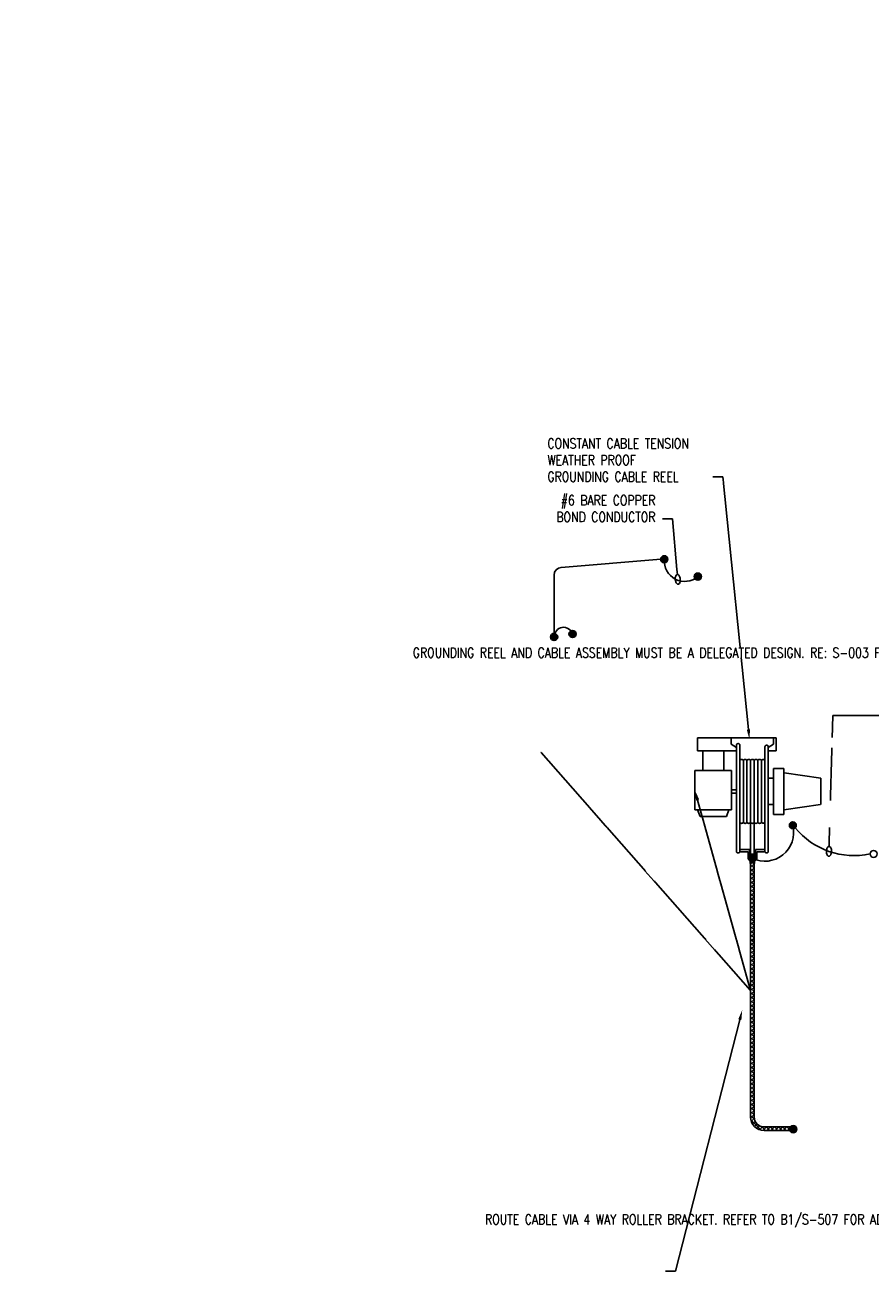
# Model space of a CAD drawing. Header units: inches. Extents: x 0 to 836, y -140 to 53.
# Tile 1 of 10: x 281 to 409, y -135 to 53. Entities that reach past the tile are written whole.
import ezdxf
from ezdxf import colors
from ezdxf.entities.mleader import LeaderData, LeaderLine
from ezdxf.math import Vec2, Vec3

# ---------------------------------------------------------------- set-up
doc = ezdxf.new("R2010")
doc.units = ezdxf.units.IN
doc.header["$MEASUREMENT"] = 0
doc.layers.add('E-ANNO-TEXT', color=2, linetype='Continuous')
doc.layers.add('E-DETL-GRPH', color=3, linetype='Continuous')
doc.styles.add('Annotative', font='romans.shx', dxfattribs={"width": 0.8, "height": 0.125})

# ---------------------------------------------------------------- blocks, each defined once
blk = doc.blocks.new('Loop_2')
at = {"color": 1}
blk.add_line((-0.5, 0), (-1, 0), dxfattribs=at)
blk.add_lwpolyline([(0, 0.25, 0.050817), (-0.2, 0.23, 0.064661), (-0.35, 0.18, 0.10407), (-0.47, 0.08, 0.175425), (-0.5, 0, 0.175425), (-0.47, -0.08, 0.10407), (-0.35, -0.18, 0.064661), (-0.2, -0.23, 0.050817), (0, -0.25, 0.050817), (0.2, -0.23, 0.064661), (0.35, -0.18, 0.10407), (0.47, -0.08, 0.175425), (0.5, 0, 0.175425), (0.47, 0.08, 0.10407), (0.35, 0.18, 0.064661), (0.2, 0.23, 0.050817)], format="xyb", close=True, dxfattribs=at)

msp = doc.modelspace()

# ---------------------------------------------------------------- hatches: boundary and pattern name
at = {"layer": 'E-DETL-GRPH', "lineweight": -3}
h = msp.add_hatch(color=8, dxfattribs=at)
h.dxf.hatch_style = 1
h.paths.add_polyline_path([(378.17, -27.51, 1), (377.09, -27.51, 1)])
h = msp.add_hatch(color=8, dxfattribs=at)
h.dxf.hatch_style = 1
h.paths.add_polyline_path([(383.22, -30.12, 1), (382.15, -30.12, 1)])
h = msp.add_hatch(color=8, dxfattribs=at)
h.dxf.hatch_style = 1
h.paths.add_polyline_path([(361.59, -39.2, 1), (360.52, -39.2, 1)])
h = msp.add_hatch(color=8, dxfattribs=at)
h.dxf.hatch_style = 1
h.paths.add_polyline_path([(364.37, -38.76, 1), (363.3, -38.76, 1)])
h = msp.add_hatch(color=8, dxfattribs=at)
h.dxf.hatch_style = 1
h.paths.add_polyline_path([(397.5, -67.53, 1), (396.45, -67.53, 1)])
h = msp.add_hatch(color=8, dxfattribs=at)
h.dxf.hatch_style = 1
h.paths.add_polyline_path([(396.49, -113.21, -1), (397.56, -113.32, -1)])

# ---------------------------------------------------------------- linework, layer by layer
msp.add_lwpolyline([(361.05, -39.17), (361.05, -29.89, -0.390066), (362.11, -28.74), (377.09, -27.5)], format="xyb", dxfattribs=at)
for centre, radius in [((377.63, -27.51), 0.539), ((382.68, -30.12), 0.539), ((361.05, -39.2), 0.539), ((363.83, -38.76), 0.539), ((396.97, -67.53), 0.526), ((409.12, -71.85), 0.526), ((397.03, -113.26), 0.539)]:
    msp.add_circle(centre, radius, dxfattribs=at)
for centre, radius, start, end in [((380.69, -27.78), 3.07, 174.9572, 310.5408), ((362.48, -39.17), 1.42, 16.8595, 180.9687), ((406.21, -60.55), 11.55, 219.6839, 281.9221)]:
    msp.add_arc(centre, radius, start, end, dxfattribs=at)

# ---------------------------------------------------------------- leaders
at = {"layer": 'E-ANNO-TEXT', "lineweight": -3}
ml = msp.add_multileader_mtext('Standard', dxfattribs=at)
ml.set_content('CONSTANT CABLE TENSION WEATHER PROOF \\PPOWER CABLE REEL', color=256, style='Annotative')
ml.set_leader_properties(color=1, linetype='ByLayer', lineweight=-1)
ml.build(insert=Vec2(0, 0))
ml.multileader.update_dxf_attribs({"text_right_attachment_type": 3, "dogleg_length": 0.13, "arrow_head_size": 1.5, "scale": 12})
ctx = ml.context
ctx.base_point, ctx.scale, ctx.char_height, ctx.arrow_head_size, ctx.landing_gap_size, ctx.plane_origin = Vec3(493.78, 52.11), 12, 1.5, 1.5, 1.08, Vec3(-433.28, -906.37)
ctx.right_attachment, ctx.text_align_type = 3, 2
notes = []
notes.append((ctx, [(1, (1, 1, 0), (522.86, 47.11), (-1, 0), 3.1, [(0, [(523.13, 17.02)], 0, [])])]))
ctx.mtext.insert, ctx.mtext.width, ctx.mtext.defined_height, ctx.mtext.alignment = Vec3(518.68, 52.86), 24.9438, 73.8, 3
ctx.mtext.has_bg_fill, ctx.mtext.bg_color, ctx.mtext.bg_scale_factor, ctx.mtext.bg_transparency, ctx.mtext.use_window_bg_color = 1, -1073741824, 1, 0, 1
ml = msp.add_multileader_mtext('Standard', dxfattribs=at)
ml.set_content('#6 BARE COPPER \\PBOND CONDUCTOR', color=256, style='Annotative')
ml.set_leader_properties(color=1, linetype='ByLayer', lineweight=-1)
ml.set_arrow_properties(name='Loop_2')
ml.build(insert=Vec2(0, 0))
ml.multileader.update_dxf_attribs({"text_right_attachment_type": 3, "dogleg_length": 0.125, "arrow_head_size": 1.5, "scale": 12})
ctx = ml.context
ctx.base_point, ctx.scale, ctx.char_height, ctx.arrow_head_size, ctx.landing_gap_size, ctx.plane_origin = Vec3(358.76, -18.64), 12, 1.5, 1.5, 1.08, Vec3(374.8, -21.42)
ctx.right_attachment, ctx.text_align_type = 3, 2
notes.append((ctx, [(0, (1, 1, 0), (378.88, -21.42), (-1, 0), 1.5, [(0, [(379.66, -30.53)], 0, [])])]))
ctx.mtext.insert, ctx.mtext.alignment, ctx.mtext.flow_direction = Vec3(376.3, -17.89), 3, 5
ml = msp.add_multileader_mtext('Standard', dxfattribs=at)
ml.set_content('MOTOR POWER JUNCTION BOX', color=256, style='Annotative')
ml.set_leader_properties(color=1, linetype='ByLayer', lineweight=-1)
ml.build(insert=Vec2(0, 0))
ml.multileader.update_dxf_attribs({"text_right_attachment_type": 3, "dogleg_length": 0.13, "arrow_head_size": 1.5, "scale": 12})
ctx = ml.context
ctx.base_point, ctx.scale, ctx.char_height, ctx.arrow_head_size, ctx.landing_gap_size, ctx.plane_origin = Vec3(507.88, -85.47), 12, 1.5, 1.5, 1.08, Vec3(-428.12, -995.52)
ctx.right_attachment, ctx.text_align_type = 3, 2
notes.append((ctx, [(1, (1, 1, 0), (524.63, -87.97), (-1, 0), 1.56, [(0, [(529.81, -84.32)], 0, [])])]))
ctx.mtext.insert, ctx.mtext.width, ctx.mtext.defined_height, ctx.mtext.alignment = Vec3(521.99, -84.72), 13.7756, 73.8, 3
ctx.mtext.has_bg_fill, ctx.mtext.bg_color, ctx.mtext.bg_scale_factor, ctx.mtext.bg_transparency, ctx.mtext.use_window_bg_color = 1, -1073741824, 1, 0, 1
for ctx, leaders in notes:
    for number, flags, end, landing, length, lines in leaders:
        leader = LeaderData()
        leader.index, (leader.has_last_leader_line, leader.has_dogleg_vector, leader.attachment_direction) = number, flags
        leader.last_leader_point, leader.dogleg_vector, leader.dogleg_length = Vec3(end), Vec3(landing), length
        for number, points, colour, breaks in lines:
            line = LeaderLine()
            line.index, line.vertices, line.color, line.breaks = number, Vec3.list(points), colors.encode_raw_color(colour), breaks
            leader.lines.append(line)
        ctx.leaders.append(leader)

# ---------------------------------------------------------------- next in the draw order: leaders
ml = msp.add_multileader_mtext('Standard', dxfattribs=at)
ml.set_content('#6 BARE COPPER \\PBOND CONDUCTOR', color=256, style='Annotative')
ml.set_leader_properties(color=1, linetype='ByLayer', lineweight=-1)
ml.set_arrow_properties(name='Loop_2')
ml.build(insert=Vec2(0, 0))
ml.multileader.update_dxf_attribs({"text_right_attachment_type": 3, "dogleg_length": 0.125, "arrow_head_size": 1.5, "scale": 12})
ctx = ml.context
ctx.base_point, ctx.scale, ctx.char_height, ctx.arrow_head_size, ctx.landing_gap_size, ctx.plane_origin = Vec3(422.72, -51.03), 12, 1.5, 1.5, 1.08, Vec3(407.6, -83.26)
ctx.right_attachment, ctx.text_align_type = 3, 2
notes = []
notes.append((ctx, [(1, (1, 1, 0), (403.01, -51.03), (1, 0), 19.71, [(0, [(402.41, -71.46)], 0, [])])]))
ctx.mtext.insert, ctx.mtext.alignment, ctx.mtext.flow_direction = Vec3(440.26, -50.28), 3, 5
ctx.mtext.has_bg_fill, ctx.mtext.bg_color, ctx.mtext.bg_scale_factor, ctx.mtext.bg_transparency, ctx.mtext.use_window_bg_color = 1, -1073741824, 1.25, 0, 1
for ctx, leaders in notes:
    for number, flags, end, landing, length, lines in leaders:
        leader = LeaderData()
        leader.index, (leader.has_last_leader_line, leader.has_dogleg_vector, leader.attachment_direction) = number, flags
        leader.last_leader_point, leader.dogleg_vector, leader.dogleg_length = Vec3(end), Vec3(landing), length
        for number, points, colour, breaks in lines:
            line = LeaderLine()
            line.index, line.vertices, line.color, line.breaks = number, Vec3.list(points), colors.encode_raw_color(colour), breaks
            leader.lines.append(line)
        ctx.leaders.append(leader)

# ---------------------------------------------------------------- next in the draw order: leaders
ml = msp.add_multileader_mtext('Standard', dxfattribs=at)
ml.set_content('JUNCTION BOX,\\PNEMA TYPE 3R (MIN.)', color=256, style='Annotative')
ml.set_leader_properties(color=1, linetype='ByLayer', lineweight=-1)
ml.build(insert=Vec2(0, 0))
ml.multileader.update_dxf_attribs({"text_right_attachment_type": 3, "dogleg_length": 0.13, "arrow_head_size": 1.5, "scale": 12})
ctx = ml.context
ctx.base_point, ctx.scale, ctx.char_height, ctx.arrow_head_size, ctx.landing_gap_size, ctx.plane_origin = Vec3(491.34, -64.83), 12, 1.5, 1.5, 1.08, Vec3(-431.61, -954.75)
ctx.right_attachment, ctx.text_align_type = 3, 2
notes = []
notes.append((ctx, [(1, (1, 1, 0), (517.62, -67.62), (-1, 0), 4.41, [(0, [(526.32, -43.54)], 0, [])])]))
ctx.mtext.insert, ctx.mtext.width, ctx.mtext.defined_height, ctx.mtext.alignment = Vec3(512.13, -63.83), 20.162, 73.8, 3
ctx.mtext.has_bg_fill, ctx.mtext.bg_color, ctx.mtext.bg_scale_factor, ctx.mtext.bg_transparency, ctx.mtext.use_window_bg_color = 1, -1073741824, 1, 0, 1
for ctx, leaders in notes:
    for number, flags, end, landing, length, lines in leaders:
        leader = LeaderData()
        leader.index, (leader.has_last_leader_line, leader.has_dogleg_vector, leader.attachment_direction) = number, flags
        leader.last_leader_point, leader.dogleg_vector, leader.dogleg_length = Vec3(end), Vec3(landing), length
        for number, points, colour, breaks in lines:
            line = LeaderLine()
            line.index, line.vertices, line.color, line.breaks = number, Vec3.list(points), colors.encode_raw_color(colour), breaks
            leader.lines.append(line)
        ctx.leaders.append(leader)

# ---------------------------------------------------------------- next in the draw order: leaders
ml = msp.add_multileader_mtext('Standard', dxfattribs=at)
ml.set_content('PROVIDE WIRE MESH STRAIN RELIEF AT JUNCTION BOX', color=256, style='Annotative')
ml.set_leader_properties(color=1, linetype='ByLayer', lineweight=-1)
ml.build(insert=Vec2(0, 0))
ml.multileader.update_dxf_attribs({"text_right_attachment_type": 3, "dogleg_length": 0.13, "arrow_head_size": 1.5, "scale": 12})
ctx = ml.context
ctx.base_point, ctx.scale, ctx.char_height, ctx.arrow_head_size, ctx.landing_gap_size, ctx.plane_origin = Vec3(491.34, -55.09), 12, 1.5, 1.5, 1.08, Vec3(-443.72, -944.36)
ctx.right_attachment, ctx.text_align_type = 3, 2
notes = []
notes.append((ctx, [(1, (1, 1, 0), (515.03, -60.09), (-1, 0), 3.19, [(0, [(522.44, -40.93)], 0, [])])]))
ctx.mtext.insert, ctx.mtext.width, ctx.mtext.defined_height, ctx.mtext.alignment = Vec3(510.76, -54.34), 18.8783, 73.8, 3
ctx.mtext.has_bg_fill, ctx.mtext.bg_color, ctx.mtext.bg_scale_factor, ctx.mtext.bg_transparency, ctx.mtext.use_window_bg_color = 1, -1073741824, 1, 0, 1
for ctx, leaders in notes:
    for number, flags, end, landing, length, lines in leaders:
        leader = LeaderData()
        leader.index, (leader.has_last_leader_line, leader.has_dogleg_vector, leader.attachment_direction) = number, flags
        leader.last_leader_point, leader.dogleg_vector, leader.dogleg_length = Vec3(end), Vec3(landing), length
        for number, points, colour, breaks in lines:
            line = LeaderLine()
            line.index, line.vertices, line.color, line.breaks = number, Vec3.list(points), colors.encode_raw_color(colour), breaks
            leader.lines.append(line)
        ctx.leaders.append(leader)

# ---------------------------------------------------------------- next in the draw order: leaders
ml = msp.add_multileader_mtext('Standard', dxfattribs=at)
ml.set_content('\\A1;TO SECONDARY GROUNDING RING RE: C1/E-508 FOR CONTINUATION ', color=256, style='Annotative')
ml.set_leader_properties(color=1, linetype='ByLayer', lineweight=-1)
ml.build(insert=Vec2(0, 0))
ml.multileader.update_dxf_attribs({"text_right_attachment_type": 3, "dogleg_length": 0.125, "arrow_head_size": 1.5, "scale": 12})
ctx = ml.context
ctx.base_point, ctx.scale, ctx.char_height, ctx.arrow_head_size, ctx.landing_gap_size, ctx.plane_origin = Vec3(568.8, -55.12), 12, 1.5, 1.5, 1.08, Vec3(-362.81, -969.52)
ctx.right_attachment = 3
notes = []
notes.append((ctx, [(0, (0, 0, 0), (0, 0), (1, 0), 1, [])]))
ctx.mtext.insert, ctx.mtext.width, ctx.mtext.defined_height = Vec3(569.88, -54.37), 17.3511, 4.86
ctx.mtext.has_bg_fill, ctx.mtext.bg_color, ctx.mtext.bg_scale_factor, ctx.mtext.bg_transparency, ctx.mtext.use_window_bg_color = 1, -1073741824, 1, 0, 1
ml = msp.add_multileader_mtext('Standard', dxfattribs=at)
ml.set_content('FLEXIBLE METALLIC CONDUIT', color=256, style='Annotative')
ml.set_leader_properties(color=1, linetype='ByLayer', lineweight=-1)
ml.build(insert=Vec2(0, 0))
ml.multileader.update_dxf_attribs({"text_right_attachment_type": 3, "dogleg_length": 0.13, "arrow_head_size": 1.5, "scale": 12})
ctx = ml.context
ctx.base_point, ctx.scale, ctx.char_height, ctx.arrow_head_size, ctx.landing_gap_size, ctx.plane_origin = Vec3(500.09, -75.11), 12, 1.5, 1.5, 1.08, Vec3(-428.01, -969.9)
ctx.right_attachment, ctx.text_align_type = 3, 2
notes.append((ctx, [(1, (1, 1, 0), (521.06, -77.61), (-1, 0), 2.07, [(1, [(530.05, -58.69), (529.79, -76.53)], 0, [])])]))
ctx.mtext.insert, ctx.mtext.width, ctx.mtext.defined_height, ctx.mtext.alignment = Vec3(517.92, -74.36), 17.2392, 4, 3
ctx.mtext.has_bg_fill, ctx.mtext.bg_color, ctx.mtext.bg_scale_factor, ctx.mtext.bg_transparency, ctx.mtext.use_window_bg_color = 1, -1073741824, 1, 0, 1
for ctx, leaders in notes:
    for number, flags, end, landing, length, lines in leaders:
        leader = LeaderData()
        leader.index, (leader.has_last_leader_line, leader.has_dogleg_vector, leader.attachment_direction) = number, flags
        leader.last_leader_point, leader.dogleg_vector, leader.dogleg_length = Vec3(end), Vec3(landing), length
        for number, points, colour, breaks in lines:
            line = LeaderLine()
            line.index, line.vertices, line.color, line.breaks = number, Vec3.list(points), colors.encode_raw_color(colour), breaks
            leader.lines.append(line)
        ctx.leaders.append(leader)

# ---------------------------------------------------------------- next in the draw order: hatches: boundary and pattern name
at = {"layer": 'E-DETL-GRPH', "lineweight": -3}
h = msp.add_hatch(color=8, dxfattribs=at)
h.dxf.hatch_style = 1
h.paths.add_polyline_path([(397.5, -67.53, 1), (396.45, -67.53, 1)])
h = msp.add_hatch(color=8, dxfattribs=at)
h.dxf.hatch_style = 1
h.paths.add_polyline_path([(391.39, -72.51, 1), (390.34, -72.51, 1)])

# ---------------------------------------------------------------- next in the draw order: linework, layer by layer
for p, q in [((394.46, -54.37), (382.63, -54.37)), ((382.63, -54.37), (382.63, -56.34)), ((387.71, -54.37), (387.71, -55.35)), ((394.06, -54.37), (394.06, -55.35)), ((394.46, -54.37), (394.46, -56.34)), ((388.49, -55.85), (387.71, -55.35)), ((388.49, -55.43), (388.49, -71.51)), ((388.99, -71.51), (388.99, -55.43)), ((392.78, -55.69), (392.78, -71.51)), ((393.27, -55.85), (394.06, -55.35)), ((393.27, -71.51), (393.27, -55.69)), ((382.63, -56.34), (388.49, -56.34)), ((383.42, -56.34), (383.42, -59.3)), ((386.57, -56.34), (386.57, -59.3)), ((389.53, -57.81), (389.53, -67.02)), ((390.07, -67.02), (390.07, -57.81)), ((390.61, -57.81), (390.61, -71.72)), ((391.15, -71.72), (391.15, -57.81)), ((391.7, -57.81), (391.7, -67.02)), ((392.24, -67.02), (392.24, -57.84)), ((394.46, -56.34), (393.25, -56.34)), ((382.24, -59.3), (382.24, -65.23)), ((387.76, -59.3), (382.24, -59.3)), ((387.76, -65.23), (387.76, -59.3)), ((394.06, -65.89), (394.06, -58.97)), ((395.64, -58.97), (394.06, -58.97)), ((395.64, -65.89), (395.64, -58.97)), ((395.67, -59.63), (401.16, -60.45)), ((394.06, -60.46), (393.27, -60.46)), ((401.16, -60.45), (401.16, -64.41)), ((387.76, -62.18), (388.49, -62.18)), ((387.76, -62.68), (388.49, -62.68)), ((382.24, -65.23), (387.76, -65.23)), ((383.03, -66.21), (382.63, -65.23)), ((386.97, -66.21), (387.36, -65.23)), ((394.06, -64.4), (393.27, -64.4)), ((395.64, -65.23), (401.13, -64.41)), ((386.97, -66.21), (383.03, -66.21)), ((395.64, -65.89), (394.06, -65.89)), ((388.99, -71.18), (390.44, -71.18)), ((390.44, -71.18), (390.44, -72.66)), ((392.78, -71.18), (391.33, -71.18)), ((391.33, -71.18), (391.33, -72.66)), ((388.99, -71.51), (390.24, -71.51)), ((390.24, -71.51), (390.24, -72.66)), ((390.44, -72.66), (390.24, -72.66)), ((390.55, -71.8), (390.55, -73.28)), ((391.22, -71.8), (391.22, -73.28)), ((391.53, -72.66), (391.33, -72.66)), ((392.78, -71.51), (391.53, -71.51)), ((391.53, -71.51), (391.53, -72.66))]:
    msp.add_line(p, q, dxfattribs=at)
for points in [[(388.99, -55.43, 0.059372), (388.98, -55.39, 0.056924), (388.96, -55.36, 0.05343), (388.93, -55.32, 0.049731), (388.9, -55.29, 0.046464), (388.86, -55.27, 0.043989), (388.81, -55.25, 0.042469), (388.77, -55.24, 0.041958), (388.72, -55.24, 0.042469), (388.67, -55.25, 0.043989), (388.62, -55.27, 0.046464), (388.58, -55.29, 0.049731), (388.55, -55.32, 0.05343), (388.52, -55.36, 0.056924), (388.5, -55.39, 0.059372), (388.49, -55.43, 0.059372)], [(393.27, -55.69, 0.059372), (393.26, -55.65, 0.056924), (393.25, -55.61, 0.05343), (393.22, -55.57, 0.049731), (393.19, -55.54, 0.046464), (393.15, -55.52, 0.043989), (393.1, -55.5, 0.042469), (393.05, -55.5, 0.041958), (393, -55.5, 0.042469), (392.95, -55.5, 0.043989), (392.91, -55.52, 0.046464), (392.87, -55.54, 0.049731), (392.83, -55.57, 0.05343), (392.81, -55.61, 0.056924), (392.79, -55.65, 0.059372), (392.78, -55.69, 0.059372)], [(389.53, -57.81, 0.058305), (389.51, -57.76, 0.055226), (389.49, -57.72, 0.051535), (389.46, -57.69, 0.047994), (389.41, -57.66, 0.045095), (389.36, -57.63, 0.043088), (389.31, -57.62, 0.042071), (389.26, -57.62, 0.042071), (389.2, -57.62, 0.043088), (389.15, -57.63, 0.045095), (389.1, -57.66, 0.047994), (389.06, -57.69, 0.051535), (389.03, -57.72, 0.055226), (389, -57.76, 0.058305), (388.99, -57.81, 0.058305)], [(390.07, -57.81, 0.058305), (390.06, -57.76, 0.055226), (390.03, -57.72, 0.051535), (390, -57.69, 0.047994), (389.96, -57.66, 0.045095), (389.91, -57.63, 0.043088), (389.85, -57.62, 0.042071), (389.8, -57.62, 0.042071), (389.74, -57.62, 0.043088), (389.69, -57.63, 0.045095), (389.64, -57.66, 0.047994), (389.6, -57.69, 0.051535), (389.57, -57.72, 0.055226), (389.54, -57.76, 0.058305), (389.53, -57.81, 0.058305)], [(390.61, -57.81, 0.058305), (390.6, -57.76, 0.055226), (390.57, -57.72, 0.051535), (390.54, -57.69, 0.047994), (390.5, -57.66, 0.045095), (390.45, -57.63, 0.043088), (390.4, -57.62, 0.042071), (390.34, -57.62, 0.042071), (390.29, -57.62, 0.043088), (390.23, -57.63, 0.045095), (390.19, -57.66, 0.047994), (390.14, -57.69, 0.051535), (390.11, -57.72, 0.055226), (390.09, -57.76, 0.058305), (390.07, -57.81, 0.058305)], [(391.15, -57.81, 0.058305), (391.14, -57.76, 0.055226), (391.12, -57.72, 0.051535), (391.08, -57.69, 0.047994), (391.04, -57.66, 0.045095), (390.99, -57.63, 0.043088), (390.94, -57.62, 0.042071), (390.88, -57.62, 0.042071), (390.83, -57.62, 0.043088), (390.78, -57.63, 0.045095), (390.73, -57.66, 0.047994), (390.69, -57.69, 0.051535), (390.65, -57.72, 0.055226), (390.63, -57.76, 0.058305), (390.61, -57.81, 0.058305)], [(391.7, -57.81, 0.058305), (391.68, -57.76, 0.055226), (391.66, -57.72, 0.051535), (391.62, -57.69, 0.047994), (391.58, -57.66, 0.045095), (391.53, -57.63, 0.043088), (391.48, -57.62, 0.042071), (391.43, -57.62, 0.042071), (391.37, -57.62, 0.043088), (391.32, -57.63, 0.045095), (391.27, -57.66, 0.047994), (391.23, -57.69, 0.051535), (391.19, -57.72, 0.055226), (391.17, -57.76, 0.058305), (391.15, -57.81, 0.058305)], [(392.24, -57.81, 0.058305), (392.22, -57.76, 0.055226), (392.2, -57.72, 0.051535), (392.16, -57.69, 0.047994), (392.12, -57.66, 0.045095), (392.07, -57.63, 0.043088), (392.02, -57.62, 0.042071), (391.97, -57.62, 0.042071), (391.91, -57.62, 0.043088), (391.86, -57.63, 0.045095), (391.81, -57.66, 0.047994), (391.77, -57.69, 0.051535), (391.74, -57.72, 0.055226), (391.71, -57.76, 0.058305), (391.7, -57.81, 0.058305)], [(392.78, -57.84, 0.058305), (392.77, -57.8, 0.055226), (392.74, -57.76, 0.051535), (392.71, -57.72, 0.047994), (392.66, -57.69, 0.045095), (392.62, -57.67, 0.043088), (392.56, -57.65, 0.042071), (392.51, -57.65, 0.042071), (392.45, -57.65, 0.043088), (392.4, -57.67, 0.045095), (392.35, -57.69, 0.047994), (392.31, -57.72, 0.051535), (392.28, -57.76, 0.055226), (392.25, -57.8, 0.058305), (392.24, -57.84, 0.058305)], [(389.53, -67.05, -0.058305), (389.51, -67.1, -0.055226), (389.49, -67.14, -0.051535), (389.46, -67.18, -0.047994), (389.41, -67.21, -0.045095), (389.36, -67.23, -0.043088), (389.31, -67.24, -0.042071), (389.26, -67.25, -0.042071), (389.2, -67.24, -0.043088), (389.15, -67.23, -0.045095), (389.1, -67.21, -0.047994), (389.06, -67.18, -0.051535), (389.03, -67.14, -0.055226), (389, -67.1, -0.058305), (388.99, -67.05, -0.058305)], [(390.07, -67.05, -0.058305), (390.06, -67.1, -0.055226), (390.03, -67.14, -0.051535), (390, -67.18, -0.047994), (389.96, -67.21, -0.045095), (389.91, -67.23, -0.043088), (389.85, -67.24, -0.042071), (389.8, -67.25, -0.042071), (389.74, -67.24, -0.043088), (389.69, -67.23, -0.045095), (389.64, -67.21, -0.047994), (389.6, -67.18, -0.051535), (389.57, -67.14, -0.055226), (389.54, -67.1, -0.058305), (389.53, -67.05, -0.058305)], [(390.61, -67.05, -0.058305), (390.6, -67.1, -0.055226), (390.57, -67.14, -0.051535), (390.54, -67.18, -0.047994), (390.5, -67.21, -0.045095), (390.45, -67.23, -0.043088), (390.4, -67.24, -0.042071), (390.34, -67.25, -0.042071), (390.29, -67.24, -0.043088), (390.23, -67.23, -0.045095), (390.19, -67.21, -0.047994), (390.14, -67.18, -0.051535), (390.11, -67.14, -0.055226), (390.09, -67.1, -0.058305), (390.07, -67.05, -0.058305)], [(391.15, -67.05, -0.058305), (391.14, -67.1, -0.055226), (391.12, -67.14, -0.051535), (391.08, -67.18, -0.047994), (391.04, -67.21, -0.045095), (390.99, -67.23, -0.043088), (390.94, -67.24, -0.042071), (390.88, -67.25, -0.042071), (390.83, -67.24, -0.043088), (390.78, -67.23, -0.045095), (390.73, -67.21, -0.047994), (390.69, -67.18, -0.051535), (390.65, -67.14, -0.055226), (390.63, -67.1, -0.058305), (390.61, -67.05, -0.058305)], [(391.7, -67.05, -0.058305), (391.68, -67.1, -0.055226), (391.66, -67.14, -0.051535), (391.62, -67.18, -0.047994), (391.58, -67.21, -0.045095), (391.53, -67.23, -0.043088), (391.48, -67.24, -0.042071), (391.43, -67.25, -0.042071), (391.37, -67.24, -0.043088), (391.32, -67.23, -0.045095), (391.27, -67.21, -0.047994), (391.23, -67.18, -0.051535), (391.19, -67.14, -0.055226), (391.17, -67.1, -0.058305), (391.15, -67.05, -0.058305)], [(392.24, -67.05, -0.058305), (392.22, -67.1, -0.055226), (392.2, -67.14, -0.051535), (392.16, -67.18, -0.047994), (392.12, -67.21, -0.045095), (392.07, -67.23, -0.043088), (392.02, -67.24, -0.042071), (391.97, -67.25, -0.042071), (391.91, -67.24, -0.043088), (391.86, -67.23, -0.045095), (391.81, -67.21, -0.047994), (391.77, -67.18, -0.051535), (391.74, -67.14, -0.055226), (391.71, -67.1, -0.058305), (391.7, -67.05, -0.058305)], [(392.78, -67.02, -0.058305), (392.77, -67.06, -0.055226), (392.74, -67.1, -0.051535), (392.71, -67.14, -0.047994), (392.66, -67.17, -0.045095), (392.62, -67.19, -0.043088), (392.56, -67.21, -0.042071), (392.51, -67.21, -0.042071), (392.45, -67.21, -0.043088), (392.4, -67.19, -0.045095), (392.35, -67.17, -0.047994), (392.31, -67.14, -0.051535), (392.28, -67.1, -0.055226), (392.25, -67.06, -0.058305), (392.24, -67.02, -0.058305)], [(390.55, -71.8, 0.052334), (390.58, -71.85, 0.048901), (390.63, -71.9, 0.045697), (390.68, -71.94, 0.043107), (390.75, -71.96, 0.041322), (390.81, -71.98, 0.040418), (390.88, -71.99, 0.040418), (390.95, -71.98, 0.041322), (391.02, -71.96, 0.043107), (391.09, -71.94, 0.045697), (391.14, -71.9, 0.048901), (391.19, -71.85, 0.052334), (391.22, -71.8, 0.052334)], [(390.55, -73.28, -0.052334), (390.58, -73.23, -0.048901), (390.63, -73.19, -0.045697), (390.68, -73.15, -0.043107), (390.75, -73.12, -0.041322), (390.81, -73.1, -0.040418), (390.88, -73.1, -0.040418), (390.95, -73.1, -0.041322), (391.02, -73.12, -0.043107), (391.09, -73.15, -0.045697), (391.14, -73.19, -0.048901), (391.19, -73.23, -0.052334), (391.22, -73.28, -0.052334)], [(391.15, -71.72, -0.058305), (391.14, -71.76, -0.055226), (391.12, -71.8, -0.051535), (391.08, -71.84, -0.047994), (391.04, -71.87, -0.045095), (390.99, -71.89, -0.043088), (390.94, -71.9, -0.042071), (390.88, -71.91, -0.042071), (390.83, -71.9, -0.043088), (390.78, -71.89, -0.045095), (390.73, -71.87, -0.047994), (390.69, -71.84, -0.051535), (390.65, -71.8, -0.055226), (390.63, -71.76, -0.058305), (390.61, -71.72, -0.058305)], [(393.27, -71.51, -0.059372), (393.26, -71.55, -0.056924), (393.25, -71.59, -0.05343), (393.22, -71.62, -0.049731), (393.19, -71.65, -0.046464), (393.15, -71.68, -0.043989), (393.1, -71.69, -0.042469), (393.05, -71.7, -0.041958), (393, -71.7, -0.042469), (392.95, -71.69, -0.043989), (392.91, -71.68, -0.046464), (392.87, -71.65, -0.049731), (392.83, -71.62, -0.05343), (392.81, -71.59, -0.056924), (392.79, -71.55, -0.059372), (392.78, -71.51, -0.059372)]]:
    msp.add_lwpolyline(points, format="xyb", dxfattribs=at)
for centre in [(396.97, -67.53), (390.87, -72.51)]:
    msp.add_circle(centre, 0.526, dxfattribs=at)
for centre, radius, start, end in [((392.76, -68.61), 4.33, 244.1446, 13.1654), ((388.67, -71.5), 0.176, 184.554, 198.145), ((388.68, -71.49), 0.187, 198.1872, 211.219), ((388.7, -71.48), 0.206, 211.2364, 223.4699), ((388.71, -71.47), 0.229, 223.4652, 234.8534), ((388.73, -71.45), 0.253, 234.8346, 245.4757), ((388.74, -71.43), 0.275, 245.45, 255.525), ((388.74, -71.41), 0.29, 255.4966, 265.2239), ((388.74, -71.41), 0.295, 265.1948, 274.8052), ((388.74, -71.41), 0.29, 274.7761, 284.5034), ((388.74, -71.43), 0.275, 284.475, 294.5501), ((388.75, -71.45), 0.253, 294.5243, 305.1654), ((388.77, -71.47), 0.229, 305.1466, 316.5348), ((388.78, -71.48), 0.206, 316.5301, 328.7636), ((388.8, -71.49), 0.187, 328.781, 341.8128), ((388.81, -71.5), 0.176, 341.855, 355.446)]:
    msp.add_arc(centre, radius, start, end, dxfattribs=at)

# ---------------------------------------------------------------- next in the draw order: leaders
at = {"layer": 'E-ANNO-TEXT', "lineweight": -3}
ml = msp.add_multileader_mtext('Standard', dxfattribs=at)
ml.set_content('CONSTANT CABLE TENSION \\PWEATHER PROOF\\PGROUNDING CABLE REEL', color=256, style='Annotative')
ml.set_leader_properties(color=1, linetype='ByLayer', lineweight=-1)
ml.build(insert=Vec2(0, 0))
ml.multileader.update_dxf_attribs({"text_right_attachment_type": 3, "dogleg_length": 0.125, "arrow_head_size": 1.5, "scale": 12})
ctx = ml.context
ctx.base_point, ctx.scale, ctx.char_height, ctx.arrow_head_size, ctx.landing_gap_size, ctx.plane_origin = Vec3(358.96, -10.09), 12, 1.5, 1.5, 1.08, Vec3(-534.01, -925.95)
ctx.right_attachment = 3
notes = []
notes.append((ctx, [(1, (1, 1, 0), (386.45, -15.09), (-1, 0), 1.5, [(0, [(390.44, -54.62)], 0, [])])]))
ctx.mtext.insert, ctx.mtext.width, ctx.mtext.defined_height = Vec3(360.04, -9.34), 26.3622, 25.86
ctx.mtext.has_bg_fill, ctx.mtext.bg_color, ctx.mtext.bg_scale_factor, ctx.mtext.bg_transparency, ctx.mtext.use_window_bg_color = 1, -1073741824, 1, 0, 1
for ctx, leaders in notes:
    for number, flags, end, landing, length, lines in leaders:
        leader = LeaderData()
        leader.index, (leader.has_last_leader_line, leader.has_dogleg_vector, leader.attachment_direction) = number, flags
        leader.last_leader_point, leader.dogleg_vector, leader.dogleg_length = Vec3(end), Vec3(landing), length
        for number, points, colour, breaks in lines:
            line = LeaderLine()
            line.index, line.vertices, line.color, line.breaks = number, Vec3.list(points), colors.encode_raw_color(colour), breaks
            leader.lines.append(line)
        ctx.leaders.append(leader)

# ---------------------------------------------------------------- next in the draw order: leaders
ml = msp.add_multileader_mtext('Standard', dxfattribs=at)
ml.set_content('ROUTE CABLE VIA \\P4 WAY ROLLER BRACKET. REFER TO B2/S-507 FOR ADDITIONAL INFORMATION.', color=256, style='Annotative')
ml.set_leader_properties(color=1, linetype='ByLayer', lineweight=-1)
ml.build(insert=Vec2(0, 0))
ml.multileader.update_dxf_attribs({"text_right_attachment_type": 3, "dogleg_length": 0.125, "arrow_head_size": 1.5, "scale": 12})
ctx = ml.context
ctx.base_point, ctx.scale, ctx.char_height, ctx.arrow_head_size, ctx.landing_gap_size, ctx.plane_origin = Vec3(464.52, -6.95), 12, 1.5, 1.5, 1.08, Vec3(-435.34, -925.44)
ctx.right_attachment, ctx.text_align_type = 3, 2
notes = []
notes.append((ctx, [(1, (1, 1, 0), (524.95, -17.23), (-1, 0), 35.53, [(1, [(550.96, -23.95), (525.03, -23.57)], 0, [])])]))
ctx.mtext.insert, ctx.mtext.width, ctx.mtext.defined_height, ctx.mtext.alignment = Vec3(488.34, -6.2), 22.6368, 9.97, 3
ctx.mtext.has_bg_fill, ctx.mtext.bg_color, ctx.mtext.bg_scale_factor, ctx.mtext.bg_transparency, ctx.mtext.use_window_bg_color = 1, -1073741824, 1, 0, 1
ml = msp.add_multileader_mtext('Standard', dxfattribs=at)
ml.set_content('GROUNDING REEL AND CABLE ASSEMBLY MUST BE A DELEGATED DESIGN. RE: S-003 FOR ADDITIONAL INFORMATION. ', color=256, style='Annotative')
ml.set_leader_properties(color=1, linetype='ByLayer', lineweight=-1)
ml.build(insert=Vec2(0, 0))
ml.multileader.update_dxf_attribs({"text_right_attachment_type": 3, "dogleg_length": 0.125, "arrow_head_size": 1.5, "scale": 12})
ctx = ml.context
ctx.base_point, ctx.scale, ctx.char_height, ctx.arrow_head_size, ctx.landing_gap_size, ctx.plane_origin = Vec3(338.71, -41.57), 12, 1.5, 1.5, 1.08, Vec3(-585.88, -1007.73)
ctx.right_attachment = 3
notes.append((ctx, [(1, (1, 1, 0), (359.1, -56.57), (-1, 0), 0.0596, [(1, [(382.24, -62.27), (390.61, -92.41)], 0, [])])]))
ctx.mtext.insert, ctx.mtext.width, ctx.mtext.defined_height = Vec3(339.79, -40.82), 19.5192, 11.13
ctx.mtext.has_bg_fill, ctx.mtext.bg_color, ctx.mtext.bg_scale_factor, ctx.mtext.bg_transparency, ctx.mtext.use_window_bg_color = 1, -1073741824, 1, 0, 1
for ctx, leaders in notes:
    for number, flags, end, landing, length, lines in leaders:
        leader = LeaderData()
        leader.index, (leader.has_last_leader_line, leader.has_dogleg_vector, leader.attachment_direction) = number, flags
        leader.last_leader_point, leader.dogleg_vector, leader.dogleg_length = Vec3(end), Vec3(landing), length
        for number, points, colour, breaks in lines:
            line = LeaderLine()
            line.index, line.vertices, line.color, line.breaks = number, Vec3.list(points), colors.encode_raw_color(colour), breaks
            leader.lines.append(line)
        ctx.leaders.append(leader)

# ---------------------------------------------------------------- next in the draw order: hatches: boundary and pattern name
at = {"layer": 'E-DETL-GRPH', "lineweight": -3}
h = msp.add_hatch(dxfattribs=at)
h.set_pattern_fill('ANSI37', color=256, scale=3.5)
h.set_pattern_definition([(45, (-202.85713, -69.637), (-0.30935922, 0.30935922), []), (135, (-202.85713, -69.637), (-0.30935922, -0.30935922), [])])
edge = h.paths.add_edge_path()
edge.add_arc((392.65, -111.43), 2.04, 180.0001, 270.0001)
edge.add_line((392.65, -113.47), (397.26, -113.47))
edge.add_line((397.26, -113.47), (397.26, -112.93))
edge.add_line((397.26, -112.93), (392.65, -112.93))
edge.add_arc((392.65, -111.43), 1.5, 180.0001, 270.0001, ccw=False)
edge.add_line((391.15, -111.43), (391.15, -73.39))
edge.add_arc((390.88, -73.48), 0.288, 19.5312, 160.4688)
edge.add_line((390.61, -73.39), (390.61, -111.43))

# ---------------------------------------------------------------- next in the draw order: linework, layer by layer
msp.add_lwpolyline([(397.26, -112.93), (392.65, -112.93, -0.414215), (391.15, -111.43), (391.15, -73.39, 0.706322), (390.61, -73.39), (390.61, -111.43, 0.414215), (392.65, -113.47), (397.26, -113.47)], format="xyb", dxfattribs=at)

# ---------------------------------------------------------------- next in the draw order: leaders
at = {"layer": 'E-ANNO-TEXT', "lineweight": -3}
ml = msp.add_multileader_mtext('Standard', dxfattribs=at)
ml.set_content('ROUTE CABLE VIA 4 WAY ROLLER BRACKET. REFER TO B1/S-507 FOR ADDITIONAL INFORMATION.', color=256, style='Annotative')
ml.set_leader_properties(color=1, linetype='ByLayer', lineweight=-1)
ml.build(insert=Vec2(0, 0))
ml.multileader.update_dxf_attribs({"text_right_attachment_type": 3, "dogleg_length": 0.125, "arrow_head_size": 1.5, "scale": 12})
ctx = ml.context
ctx.base_point, ctx.scale, ctx.char_height, ctx.arrow_head_size, ctx.landing_gap_size, ctx.plane_origin = Vec3(349.58, -126.83), 12, 1.5, 1.5, 1.08, Vec3(-541.16, -1045.47)
ctx.right_attachment = 3
notes = []
notes.append((ctx, [(1, (1, 1, 0), (379.3, -134.61), (-1, 0), 1.5, [(0, [(389.36, -95.34)], 0, [])])]))
ctx.mtext.insert, ctx.mtext.width, ctx.mtext.defined_height = Vec3(350.66, -126.08), 26.3622, 10.05
ctx.mtext.has_bg_fill, ctx.mtext.bg_color, ctx.mtext.bg_scale_factor, ctx.mtext.bg_transparency, ctx.mtext.use_window_bg_color = 1, -1073741824, 1, 0, 1
for ctx, leaders in notes:
    for number, flags, end, landing, length, lines in leaders:
        leader = LeaderData()
        leader.index, (leader.has_last_leader_line, leader.has_dogleg_vector, leader.attachment_direction) = number, flags
        leader.last_leader_point, leader.dogleg_vector, leader.dogleg_length = Vec3(end), Vec3(landing), length
        for number, points, colour, breaks in lines:
            line = LeaderLine()
            line.index, line.vertices, line.color, line.breaks = number, Vec3.list(points), colors.encode_raw_color(colour), breaks
            leader.lines.append(line)
        ctx.leaders.append(leader)

doc.saveas('drawing.dxf')
